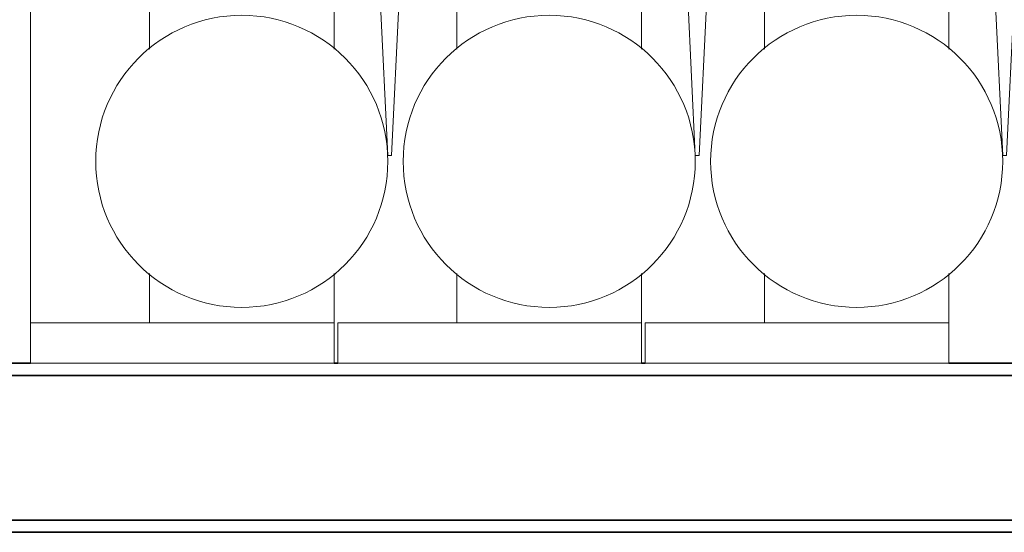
# Model space of a CAD drawing. Header units: millimetres. Extents: x 61846 to 198573, y 13020 to 52988.
# Tile 168 of 240: x 189047 to 190328, y 16445 to 17112. Entities that reach past the tile are written whole.
import ezdxf

# ---------------------------------------------------------------- set-up
doc = ezdxf.new("R2010")
doc.units = ezdxf.units.MM
for name, color, linetype, lineweight in [('A-FLOR', 192, 'Continuous', 50), ('A-GENM', 13, 'Continuous', 18), ('S-BEAM', 12, 'Continuous', 35)]:
    doc.layers.add(name, color=color, linetype=linetype, lineweight=lineweight)

# ---------------------------------------------------------------- blocks, each defined once
blk = doc.blocks.new('Floor_28_PBT_FL_druklaag_d_80 __400__C30_37_2397569 - Floor_28_PBT_FL_druklaag_d_80 __400__C30_37_2397569-312101-GZ lierenkamer 4')
at = {"layer": 'A-FLOR', "color": 90, "lineweight": 35}
blk.add_line((-45260, 16445), (-48222, 16445), dxfattribs=at)
blk = doc.blocks.new('Floor_28_PBT_FL_druklaag_d_80 __400__C30_37_2397569 - Floor_28_PBT_FL_druklaag_d_80 __400__C30_37_2397569-312105-GZ lierenkamer 4')
blk.add_blockref('Floor_28_PBT_FL_druklaag_d_80 __400__C30_37_2397569 - Floor_28_PBT_FL_druklaag_d_80 __400__C30_37_2397569-312101-GZ lierenkamer 4', (0, 0))
blk = doc.blocks.new('TadP_A_CON_CONSTRUCTIE_rvt-6-GZ lierenkamer 4')
at = {"layer": 'A-FLOR', "color": 10, "lineweight": 18}
blk.add_blockref('Floor_28_PBT_FL_druklaag_d_80 __400__C30_37_2397569 - Floor_28_PBT_FL_druklaag_d_80 __400__C30_37_2397569-312105-GZ lierenkamer 4', (0, 0), dxfattribs=at)
blk = doc.blocks.new('Decorlier liggende trommel - Rij 4-2838763-GZ lierenkamer 4')
at = {"layer": 'A-GENM'}
for p, q in [((-46535.7, 18267.5), (-46471.5, 16935)), ((-46466.5, 16935), (-46406.7, 18175.1)), ((-46781.5, 17073.2), (-46781.5, 17183.5)), ((-46541.5, 17183.5), (-46541.5, 17073.2)), ((-46471.5, 16935), (-46466.5, 16935)), ((-46781.5, 16717.6), (-46781.5, 16781.8)), ((-46541.5, 16781.8), (-46541.5, 16717.6)), ((-46936.5, 16717.6), (-46936.5, 16665)), ((-46541.5, 16717.6), (-46936.5, 16717.6)), ((-46541.5, 16665), (-46541.5, 16717.6)), ((-46936.5, 16665), (-46541.5, 16665))]:
    blk.add_line(p, q, dxfattribs=at)
for start, end in [(0, 180), (180, 0)]:
    blk.add_arc((-46661.5, 16927.5), 190, start, end, dxfattribs=at)
blk = doc.blocks.new('Decorlier liggende trommel - Rij 4-V222-GZ lierenkamer 4')
at = {"layer": 'A-GENM'}
for p, q in [((-46135.7, 18267.5), (-46071.5, 16935)), ((-46066.5, 16935), (-46006.7, 18175.1)), ((-46381.5, 17073.2), (-46381.5, 17183.5)), ((-46141.5, 17183.5), (-46141.5, 17073.2)), ((-46071.5, 16935), (-46066.5, 16935)), ((-46381.5, 16717.6), (-46381.5, 16781.8)), ((-46141.5, 16781.8), (-46141.5, 16717.6)), ((-46536.5, 16717.6), (-46536.5, 16665)), ((-46141.5, 16717.6), (-46536.5, 16717.6)), ((-46141.5, 16665), (-46141.5, 16717.6)), ((-46536.5, 16665), (-46141.5, 16665))]:
    blk.add_line(p, q, dxfattribs=at)
for start, end in [(0, 180), (180, 0)]:
    blk.add_arc((-46261.5, 16927.5), 190, start, end, dxfattribs=at)
blk = doc.blocks.new('Decorlier liggende trommel - Rij 2-2838346-GZ lierenkamer 4')
at = {"layer": 'A-GENM'}
blk.add_line((-46936.5, 16717.6), (-46936.5, 17148), dxfattribs=at)
blk = doc.blocks.new('H-Balk - HEB220-7317298-GZ lierenkamer 4')
at = {"layer": 'S-BEAM'}
for p, q in [((-46936.5, 16665), (-46964.4, 16665)), ((-46536.5, 16665), (-46541.5, 16665)), ((-46136.5, 16665), (-46141.5, 16665)), ((-45260.4, 16665), (-45741.5, 16665)), ((-45260.4, 16649), (-46964.4, 16649)), ((-46964.4, 16461), (-45260.4, 16461)), ((-45260.4, 16445), (-46964.4, 16445))]:
    blk.add_line(p, q, dxfattribs=at)

msp = doc.modelspace()

# ---------------------------------------------------------------- block references
at = {"color": 210, "lineweight": 5}
msp.add_blockref('TadP_A_CON_CONSTRUCTIE_rvt-6-GZ lierenkamer 4', (235997.8, 0), dxfattribs=at)
at = {"layer": 'A-GENM'}
for name, p in [('Decorlier liggende trommel - Rij 2-2838346-GZ lierenkamer 4', (235997.8, 0)), ('Decorlier liggende trommel - Rij 4-2838763-GZ lierenkamer 4', (235997.8, 0)), ('Decorlier liggende trommel - Rij 4-V222-GZ lierenkamer 4', (235997.8, 0)), ('Decorlier liggende trommel - Rij 4-2838763-GZ lierenkamer 4', (236797.8, 0))]:
    msp.add_blockref(name, p, dxfattribs=at)
at = {"layer": 'S-BEAM'}
msp.add_blockref('H-Balk - HEB220-7317298-GZ lierenkamer 4', (235997.8, 0), dxfattribs=at)

doc.saveas('drawing.dxf')
